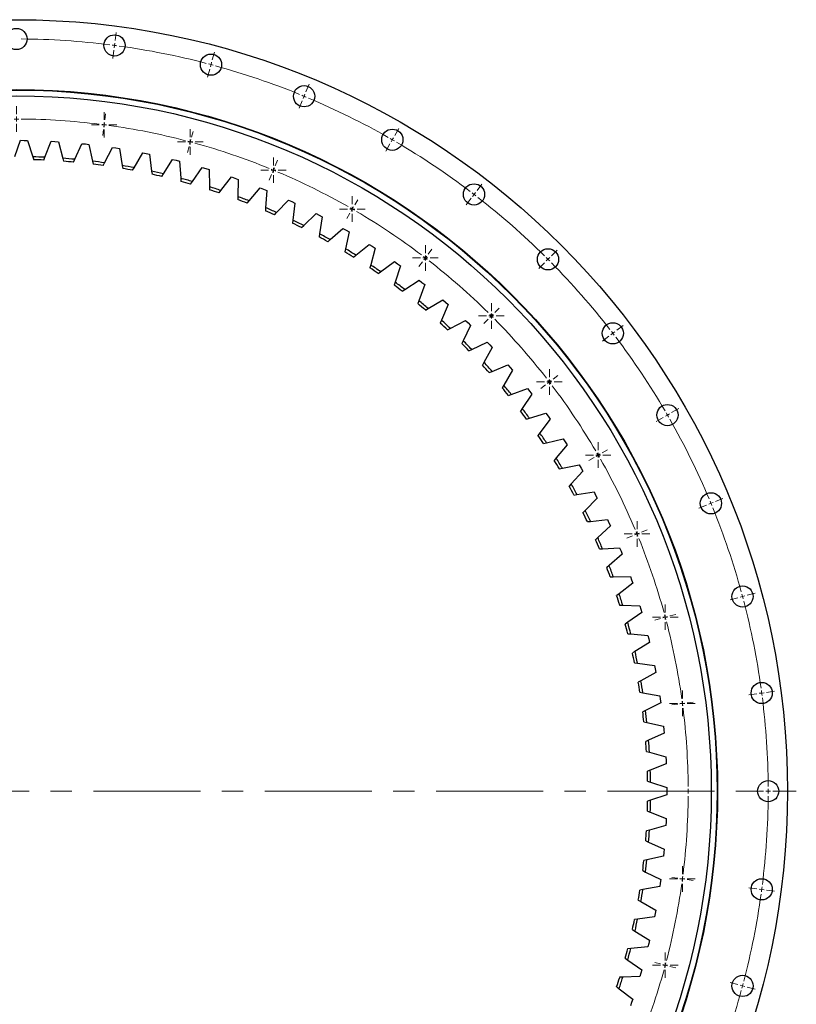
# Model space of a CAD drawing. Header units: millimetres. Extents: x 488 to 8520, y 6652 to 12890.
# Tile 3 of 16: x 2206 to 3012, y 7711 to 8732. Entities that reach past the tile are written whole.
import ezdxf

# ---------------------------------------------------------------- set-up
doc = ezdxf.new("R2010")
doc.units = ezdxf.units.MM
doc.header["$LTSCALE"] = 50
doc.linetypes.add('CENTER', pattern=[10.16, 6.35, -1.27, 1.27, -1.27])

# ---------------------------------------------------------------- blocks, each defined once
blk = doc.blocks.new('SW_CENTERMARKSYMBOL_54')
at = {"color": 0, "linetype": 'Continuous', "lineweight": 18}
for p, q in [((0, 5), (0, 13.25)), ((-5, 0), (-13.25, 0)), ((0, 0), (-2.5, 0)), ((0, 0), (0, 2.5)), ((0, 0), (0, -2.5)), ((0, 0), (2.5, 0)), ((5, 0), (13.25, 0)), ((0, -5), (0, -13.25))]:
    blk.add_line(p, q, dxfattribs=at)
blk = doc.blocks.new('SW_CENTERMARKSYMBOL_55')
at = {"color": 0, "linetype": 'Continuous', "lineweight": 18}
for p, q in [((0, 5), (0, 13.25)), ((-5, 0), (-13.25, 0)), ((0, 0), (-2.5, 0)), ((0, 0), (0, 2.5)), ((0, 0), (0, -2.5)), ((0, 0), (2.5, 0)), ((5, 0), (13.25, 0)), ((0, -5), (0, -13.25))]:
    blk.add_line(p, q, dxfattribs=at)
blk = doc.blocks.new('SW_CENTERMARKSYMBOL_56')
at = {"color": 0, "linetype": 'Continuous', "lineweight": 18}
for p, q in [((0, 5), (0, 13.25)), ((-5, 0), (-13.25, 0)), ((0, 0), (-2.5, 0)), ((0, 0), (0, 2.5)), ((0, 0), (0, -2.5)), ((0, 0), (2.5, 0)), ((5, 0), (13.25, 0)), ((0, -5), (0, -13.25))]:
    blk.add_line(p, q, dxfattribs=at)
blk = doc.blocks.new('SW_CENTERMARKSYMBOL_57')
at = {"color": 0, "linetype": 'Continuous', "lineweight": 18}
for p, q in [((0, 5), (0, 13.25)), ((-5, 0), (-13.25, 0)), ((0, 0), (-2.5, 0)), ((0, 0), (0, 2.5)), ((0, 0), (0, -2.5)), ((0, 0), (2.5, 0)), ((5, 0), (13.25, 0)), ((0, -5), (0, -13.25))]:
    blk.add_line(p, q, dxfattribs=at)
blk = doc.blocks.new('SW_CENTERMARKSYMBOL_58')
at = {"color": 0, "linetype": 'Continuous', "lineweight": 18}
for p, q in [((0, 5), (0, 13.25)), ((-5, 0), (-13.25, 0)), ((0, 0), (-2.5, 0)), ((0, 0), (0, 2.5)), ((0, 0), (0, -2.5)), ((0, 0), (2.5, 0)), ((5, 0), (13.25, 0)), ((0, -5), (0, -13.25))]:
    blk.add_line(p, q, dxfattribs=at)
blk = doc.blocks.new('SW_CENTERMARKSYMBOL_59')
at = {"color": 0, "linetype": 'Continuous', "lineweight": 18}
for p, q in [((0, 5), (0, 13.25)), ((-5, 0), (-13.25, 0)), ((0, 0), (-2.5, 0)), ((0, 0), (0, 2.5)), ((0, 0), (0, -2.5)), ((0, 0), (2.5, 0)), ((5, 0), (13.25, 0)), ((0, -5), (0, -13.25))]:
    blk.add_line(p, q, dxfattribs=at)
blk = doc.blocks.new('SW_CENTERMARKSYMBOL_75')
at = {"color": 0, "linetype": 'Continuous', "lineweight": 18}
for p, q in [((0, 5), (0, 13.25)), ((-5, 0), (-13.25, 0)), ((0, 0), (-2.5, 0)), ((0, 0), (0, 2.5)), ((0, 0), (0, -2.5)), ((0, 0), (2.5, 0)), ((5, 0), (13.25, 0)), ((0, -5), (0, -13.25))]:
    blk.add_line(p, q, dxfattribs=at)
blk = doc.blocks.new('SW_CENTERMARKSYMBOL_76')
at = {"color": 0, "linetype": 'Continuous', "lineweight": 18}
for p, q in [((0, 5), (0, 13.25)), ((-5, 0), (-13.25, 0)), ((0, 0), (-2.5, 0)), ((0, 0), (0, 2.5)), ((0, 0), (0, -2.5)), ((0, 0), (2.5, 0)), ((5, 0), (13.25, 0)), ((0, -5), (0, -13.25))]:
    blk.add_line(p, q, dxfattribs=at)
blk = doc.blocks.new('SW_CENTERMARKSYMBOL_77')
at = {"color": 0, "linetype": 'Continuous', "lineweight": 18}
for p, q in [((0, 5), (0, 13.25)), ((-5, 0), (-13.25, 0)), ((0, 0), (-2.5, 0)), ((0, 0), (0, 2.5)), ((0, 0), (0, -2.5)), ((0, 0), (2.5, 0)), ((5, 0), (13.25, 0)), ((0, -5), (0, -13.25))]:
    blk.add_line(p, q, dxfattribs=at)
blk = doc.blocks.new('SW_CENTERMARKSYMBOL_78')
at = {"color": 0, "linetype": 'Continuous', "lineweight": 18}
for p, q in [((0, 5), (0, 13.25)), ((-5, 0), (-13.25, 0)), ((0, 0), (-2.5, 0)), ((0, 0), (0, 2.5)), ((0, 0), (0, -2.5)), ((0, 0), (2.5, 0)), ((5, 0), (13.25, 0)), ((0, -5), (0, -13.25))]:
    blk.add_line(p, q, dxfattribs=at)
blk = doc.blocks.new('SW_CENTERMARKSYMBOL_79')
at = {"color": 0, "linetype": 'Continuous', "lineweight": 18}
for p, q in [((0, 5), (0, 13.25)), ((-5, 0), (-13.25, 0)), ((0, 0), (-2.5, 0)), ((0, 0), (0, 2.5)), ((0, 0), (0, -2.5)), ((0, 0), (2.5, 0)), ((5, 0), (13.25, 0)), ((0, -5), (0, -13.25))]:
    blk.add_line(p, q, dxfattribs=at)
blk = doc.blocks.new('SW_CENTERMARKSYMBOL_80')
at = {"color": 0, "linetype": 'Continuous', "lineweight": 18}
for p, q in [((0, 5), (0, 13.25)), ((-5, 0), (-13.25, 0)), ((0, 0), (-2.5, 0)), ((0, 0), (0, 2.5)), ((0, 0), (0, -2.5)), ((0, 0), (2.5, 0)), ((5, 0), (13.25, 0)), ((0, -5), (0, -13.25))]:
    blk.add_line(p, q, dxfattribs=at)
blk = doc.blocks.new('SW_CENTERMARKSYMBOL_81')
at = {"color": 0, "linetype": 'Continuous', "lineweight": 18}
for p, q in [((0, 5), (0, 13.25)), ((-5, 0), (-13.25, 0)), ((0, 0), (-2.5, 0)), ((0, 0), (0, 2.5)), ((0, 0), (0, -2.5)), ((0, 0), (2.5, 0)), ((5, 0), (13.25, 0)), ((0, -5), (0, -13.25))]:
    blk.add_line(p, q, dxfattribs=at)
blk = doc.blocks.new('SW_CENTERMARKSYMBOL_96')
at = {"color": 0, "linetype": 'Continuous', "lineweight": 18}
for p, q in [((0, 5), (0, 13.25)), ((-5, 0), (-13.25, 0)), ((0, 0), (-2.5, 0)), ((0, 0), (0, 2.5)), ((0, 0), (0, -2.5)), ((0, 0), (2.5, 0)), ((5, 0), (13.25, 0)), ((0, -5), (0, -13.25))]:
    blk.add_line(p, q, dxfattribs=at)
blk = doc.blocks.new('SW_CENTERMARKSYMBOL_97')
at = {"color": 0, "linetype": 'Continuous', "lineweight": 18}
for p, q in [((0, 5), (0, 13.25)), ((-5, 0), (-13.25, 0)), ((0, 0), (-2.5, 0)), ((0, 0), (0, 2.5)), ((0, 0), (0, -2.5)), ((0, 0), (2.5, 0)), ((5, 0), (13.25, 0)), ((0, -5), (0, -13.25))]:
    blk.add_line(p, q, dxfattribs=at)

msp = doc.modelspace()

# ---------------------------------------------------------------- linework, layer by layer
at = {"color": 0, "linetype": 'Continuous', "lineweight": 18}
for p, q in [((2305, 8710.6), (2306.1, 8719)), ((2303.6, 8700.6), (2302.5, 8692.2)), ((2304.3, 8705.6), (2304, 8703.1)), ((2304.3, 8705.6), (2304.6, 8708.1)), ((2405.7, 8690.5), (2407.9, 8698.7)), ((2403.1, 8680.9), (2400.9, 8672.7)), ((2404.4, 8685.7), (2403.7, 8683.3)), ((2404.4, 8685.7), (2405, 8688.1)), ((2502.9, 8657.5), (2506.1, 8665.4)), ((2499.1, 8648.3), (2495.8, 8640.4)), ((2501, 8652.9), (2500, 8650.6)), ((2501, 8652.9), (2501.9, 8655.2)), ((2294.1, 8628.3), (2294.9, 8634.5)), ((2292.8, 8618.4), (2292, 8612.2)), ((2293.5, 8623.3), (2293.1, 8620.8)), ((2293.5, 8623.3), (2293.8, 8625.8)), ((2595, 8612.1), (2599.2, 8619.5)), ((2382.9, 8605.5), (2383.5, 8607.9)), ((2384.2, 8610.4), (2385.8, 8616.4)), ((2592.5, 8607.8), (2591.2, 8605.6)), ((2592.5, 8607.8), (2593.7, 8609.9)), ((2381.6, 8600.7), (2380, 8594.7)), ((2382.9, 8605.5), (2382.2, 8603.1)), ((2590, 8603.4), (2585.7, 8596.1)), ((2471.1, 8580.8), (2473.5, 8586.6)), ((2469.2, 8576.2), (2468.3, 8573.9)), ((2469.2, 8576.2), (2470.2, 8578.5)), ((2467.3, 8571.6), (2464.9, 8565.8)), ((2680.4, 8555.1), (2685.5, 8561.8)), ((2553.5, 8540.2), (2556.6, 8545.6)), ((2674.3, 8547.1), (2669.1, 8540.4)), ((2677.3, 8551.1), (2675.8, 8549.1)), ((2677.3, 8551.1), (2678.8, 8553.1)), ((2551, 8535.9), (2549.7, 8533.7)), ((2551, 8535.9), (2552.2, 8538.1)), ((2548.5, 8531.6), (2545.4, 8526.2)), ((2626.8, 8485.2), (2625.3, 8483.3)), ((2626.8, 8485.2), (2628.3, 8487.2)), ((2629.8, 8489.2), (2633.6, 8494.2)), ((2754, 8483.8), (2755.8, 8485.6)), ((2757.6, 8487.4), (2763.6, 8493.4)), ((2623.8, 8481.3), (2619.9, 8476.3)), ((2750.5, 8480.3), (2744.5, 8474.3)), ((2754, 8483.8), (2752.3, 8482.1)), ((2695.3, 8425.1), (2693.6, 8423.4)), ((2695.3, 8425.1), (2697.1, 8426.9)), ((2698.9, 8428.7), (2703.3, 8433.1)), ((2691.8, 8421.6), (2687.4, 8417.2)), ((2825.3, 8410.2), (2832, 8415.3)), ((2817.3, 8404.1), (2810.6, 8398.9)), ((2821.3, 8407.1), (2819.3, 8405.6)), ((2821.3, 8407.1), (2823.3, 8408.6)), ((2759.4, 8359.6), (2764.4, 8363.4)), ((2751.5, 8353.5), (2746.5, 8349.7)), ((2755.5, 8356.6), (2753.5, 8355.1)), ((2755.5, 8356.6), (2757.4, 8358.1)), ((2878, 8322.3), (2875.8, 8321)), ((2878, 8322.3), (2880.2, 8323.5)), ((2882.3, 8324.8), (2889.7, 8329)), ((2873.7, 8319.8), (2866.3, 8315.5)), ((2806.1, 8280.8), (2803.9, 8279.5)), ((2806.1, 8280.8), (2808.3, 8282)), ((2810.4, 8283.3), (2815.9, 8286.4)), ((2801.8, 8278.3), (2796.4, 8275.2)), ((2923.1, 8230.8), (2920.8, 8229.8)), ((2923.1, 8230.8), (2925.4, 8231.7)), ((2927.7, 8232.7), (2935.6, 8235.9)), ((2918.5, 8228.9), (2910.6, 8225.6)), ((2846.4, 8199), (2844.1, 8198.1)), ((2846.4, 8199), (2848.7, 8200)), ((2851.1, 8200.9), (2856.8, 8203.3)), ((2841.8, 8197.1), (2836, 8194.7)), ((2960.7, 8135.5), (2969, 8137.7)), ((2951.1, 8132.9), (2942.9, 8130.7)), ((2955.9, 8134.2), (2953.5, 8133.5)), ((2955.9, 8134.2), (2958.3, 8134.8)), ((2870.9, 8111.4), (2864.9, 8109.8)), ((2875.7, 8112.7), (2873.3, 8112)), ((2875.7, 8112.7), (2878.2, 8113.3)), ((2880.6, 8114), (2886.6, 8115.6)), ((2980.8, 8034.7), (2989.2, 8035.9)), ((2970.9, 8033.4), (2962.4, 8032.3)), ((2975.8, 8034.1), (2973.3, 8033.8)), ((2975.8, 8034.1), (2978.3, 8034.4)), ((2888.6, 8022.6), (2882.4, 8021.8)), ((2893.5, 8023.3), (2891, 8022.9)), ((2893.5, 8023.3), (2896, 8023.6)), ((2898.5, 8023.9), (2904.7, 8024.7)), ((2894.5, 7932.3), (2888.2, 7932.3)), ((2899.5, 7932.3), (2897, 7932.3)), ((2899.5, 7932.3), (2902, 7932.3)), ((2904.5, 7932.3), (2910.7, 7932.3)), ((2977.5, 7932.3), (2969, 7932.3)), ((2982.5, 7932.3), (2980, 7932.3)), ((2982.5, 7932.3), (2985, 7932.3)), ((2987.5, 7932.3), (2996, 7932.3)), ((2888.6, 7842), (2882.4, 7842.8)), ((2893.5, 7841.3), (2891, 7841.6)), ((2893.5, 7841.3), (2896, 7841)), ((2898.5, 7840.7), (2904.7, 7839.8)), ((2970.9, 7831.1), (2962.4, 7832.2)), ((2975.8, 7830.5), (2973.3, 7830.8)), ((2975.8, 7830.5), (2978.3, 7830.1)), ((2980.8, 7829.8), (2989.2, 7828.7)), ((2870.9, 7753.2), (2864.9, 7754.8)), ((2875.7, 7751.9), (2873.3, 7752.5)), ((2875.7, 7751.9), (2878.2, 7751.2)), ((2880.6, 7750.6), (2886.6, 7749)), ((2951.1, 7731.7), (2942.9, 7733.9)), ((2955.9, 7730.4), (2953.5, 7731)), ((2955.9, 7730.4), (2958.3, 7729.8)), ((2960.7, 7729.1), (2969, 7726.9))]:
    msp.add_line(p, q, dxfattribs=at)
at = {"color": 7, "linetype": 'Continuous', "lineweight": 25}
for p, q in [((2201, 8590.3), (2206.8, 8607.2)), ((2206.8, 8607.2), (2210.5, 8607.1)), ((2210.5, 8607.1), (2214.1, 8607.1)), ((2214.1, 8607.1), (2219.5, 8590.1)), ((2232.1, 8589.6), (2238.6, 8606.2)), ((2238.6, 8606.2), (2242.3, 8606)), ((2242.3, 8606), (2246, 8605.8)), ((2246, 8605.8), (2250.6, 8588.5)), ((2263.1, 8587.5), (2270.4, 8603.7)), ((2270.4, 8603.7), (2274.1, 8603.4)), ((2274.1, 8603.4), (2277.8, 8603)), ((2277.8, 8603), (2281.5, 8585.5)), ((2293.9, 8583.9), (2302.1, 8599.8)), ((2302.1, 8599.8), (2305.7, 8599.3)), ((2305.7, 8599.3), (2309.3, 8598.7)), ((2309.3, 8598.7), (2312.3, 8581.1)), ((2219.5, 8590.1), (2220.5, 8587)), ((2230.9, 8586.7), (2232.1, 8589.6)), ((2250.6, 8588.5), (2251.4, 8585.5)), ((2261.8, 8584.6), (2263.1, 8587.5)), ((2324.6, 8578.8), (2333.5, 8594.3)), ((2333.5, 8594.3), (2337.1, 8593.6)), ((2337.1, 8593.6), (2340.7, 8592.9)), ((2340.7, 8592.9), (2342.8, 8575.1)), ((2355, 8572.4), (2364.6, 8587.4)), ((2364.6, 8587.4), (2368.2, 8586.5)), ((2368.2, 8586.5), (2371.7, 8585.6)), ((2281.5, 8585.5), (2282.2, 8582.4)), ((2292.5, 8581.1), (2293.9, 8583.9)), ((2312.3, 8581.1), (2312.8, 8577.9)), ((2323, 8576.1), (2324.6, 8578.8)), ((2371.7, 8585.6), (2373, 8567.8)), ((2385.1, 8564.4), (2395.3, 8579)), ((2395.3, 8579), (2398.9, 8578)), ((2398.9, 8578), (2402.4, 8576.9)), ((2402.4, 8576.9), (2402.8, 8559)), ((2342.8, 8575.1), (2343.2, 8572)), ((2353.3, 8569.7), (2355, 8572.4)), ((2373, 8567.8), (2373.2, 8564.6)), ((2414.7, 8555.1), (2425.7, 8569.2)), ((2425.7, 8569.2), (2429.2, 8568)), ((2429.2, 8568), (2432.6, 8566.7)), ((2432.6, 8566.7), (2432.2, 8548.9)), ((2383.2, 8561.8), (2385.1, 8564.4)), ((2402.8, 8559), (2402.9, 8555.9)), ((2443.9, 8544.4), (2455.5, 8558)), ((2455.5, 8558), (2458.9, 8556.6)), ((2458.9, 8556.6), (2462.3, 8555.2)), ((2412.8, 8552.6), (2414.7, 8555.1)), ((2432.2, 8548.9), (2432.1, 8545.7)), ((2462.3, 8555.2), (2461.1, 8537.3)), ((2441.8, 8542), (2443.9, 8544.4)), ((2461.1, 8537.3), (2460.8, 8534.2)), ((2472.5, 8532.3), (2484.8, 8545.3)), ((2484.8, 8545.3), (2488.1, 8543.8)), ((2488.1, 8543.8), (2491.5, 8542.2)), ((2491.5, 8542.2), (2489.3, 8524.5)), ((2470.3, 8530), (2472.5, 8532.3)), ((2500.6, 8518.9), (2513.4, 8531.3)), ((2513.4, 8531.3), (2516.7, 8529.6)), ((2516.7, 8529.6), (2519.9, 8527.9)), ((2519.9, 8527.9), (2517, 8510.3)), ((2489.3, 8524.5), (2489, 8521.3)), ((2498.3, 8516.7), (2500.6, 8518.9)), ((2527.9, 8504.2), (2541.3, 8515.9)), ((2541.3, 8515.9), (2544.5, 8514.1)), ((2517, 8510.3), (2516.5, 8507.1)), ((2547.7, 8512.2), (2543.9, 8494.8)), ((2544.5, 8514.1), (2547.7, 8512.2)), ((2525.5, 8502.1), (2527.9, 8504.2)), ((2543.9, 8494.8), (2543.3, 8491.7)), ((2554.6, 8488.2), (2568.5, 8499.3)), ((2568.5, 8499.3), (2571.6, 8497.3)), ((2574.7, 8495.3), (2570.1, 8478)), ((2571.6, 8497.3), (2574.7, 8495.3)), ((2552.1, 8486.2), (2554.6, 8488.2)), ((2570.1, 8478), (2569.3, 8474.9)), ((2580.4, 8470.9), (2594.9, 8481.4)), ((2594.9, 8481.4), (2597.9, 8479.2)), ((2600.9, 8477), (2595.5, 8460)), ((2597.9, 8479.2), (2600.9, 8477)), ((2577.9, 8469), (2580.4, 8470.9)), ((2595.5, 8460), (2594.5, 8457)), ((2605.4, 8452.5), (2620.4, 8462.2)), ((2626.2, 8457.6), (2620, 8440.9)), ((2620.4, 8462.2), (2623.3, 8459.9)), ((2623.3, 8459.9), (2626.2, 8457.6)), ((2602.8, 8450.7), (2605.4, 8452.5)), ((2620, 8440.9), (2618.9, 8437.9)), ((2629.6, 8432.9), (2644.9, 8441.9)), ((2650.5, 8437), (2643.5, 8420.6)), ((2644.9, 8441.9), (2647.7, 8439.5)), ((2647.7, 8439.5), (2650.5, 8437)), ((2626.8, 8431.2), (2629.6, 8432.9)), ((2643.5, 8420.6), (2642.3, 8417.7)), ((2652.7, 8412.1), (2668.5, 8420.4)), ((2673.8, 8415.3), (2666.1, 8399.2)), ((2668.5, 8420.4), (2671.2, 8417.9)), ((2671.2, 8417.9), (2673.8, 8415.3)), ((2649.9, 8410.6), (2652.7, 8412.1)), ((2666.1, 8399.2), (2664.7, 8396.4)), ((2674.9, 8390.3), (2691.1, 8397.9)), ((2696.1, 8392.5), (2687.6, 8376.8)), ((2691.1, 8397.9), (2693.6, 8395.2)), ((2693.6, 8395.2), (2696.1, 8392.5)), ((2672, 8389), (2674.9, 8390.3)), ((2687.6, 8376.8), (2686.1, 8374)), ((2696, 8367.5), (2712.5, 8374.3)), ((2712.5, 8374.3), (2714.9, 8371.5)), ((2693.1, 8366.3), (2696, 8367.5)), ((2717.3, 8368.7), (2708.1, 8353.4)), ((2714.9, 8371.5), (2717.3, 8368.7)), ((2708.1, 8353.4), (2706.4, 8350.7)), ((2713, 8342.6), (2716, 8343.7)), ((2716, 8343.7), (2732.8, 8349.7)), ((2737.3, 8343.9), (2727.4, 8329.1)), ((2732.8, 8349.7), (2735.1, 8346.8)), ((2735.1, 8346.8), (2737.3, 8343.9)), ((2727.4, 8329.1), (2725.6, 8326.4)), ((2734.8, 8319), (2751.9, 8324.2)), ((2751.9, 8324.2), (2754.1, 8321.2)), ((2754.1, 8321.2), (2756.2, 8318.2)), ((2731.8, 8318.1), (2734.8, 8319)), ((2756.2, 8318.2), (2745.5, 8303.8)), ((2745.5, 8303.8), (2743.7, 8301.3)), ((2749.4, 8292.7), (2752.5, 8293.4)), ((2752.5, 8293.4), (2769.8, 8297.8)), ((2773.8, 8291.6), (2762.5, 8277.8)), ((2769.8, 8297.8), (2771.8, 8294.7)), ((2771.8, 8294.7), (2773.8, 8291.6)), ((2762.5, 8277.8), (2760.5, 8275.3)), ((2769, 8267.1), (2786.4, 8270.6)), ((2786.4, 8270.6), (2788.3, 8267.4)), ((2765.8, 8266.4), (2769, 8267.1)), ((2790.1, 8264.2), (2778.2, 8250.9)), ((2788.3, 8267.4), (2790.1, 8264.2)), ((2778.2, 8250.9), (2776.1, 8248.6)), ((2781, 8239.4), (2784.1, 8239.9)), ((2784.1, 8239.9), (2801.8, 8242.7)), ((2801.8, 8242.7), (2803.5, 8239.4)), ((2803.5, 8239.4), (2805.1, 8236.1)), ((2805.1, 8236.1), (2792.6, 8223.4)), ((2792.6, 8223.4), (2790.3, 8221.1)), ((2794.9, 8211.8), (2798, 8212.1)), ((2798, 8212.1), (2815.8, 8214)), ((2815.8, 8214), (2817.3, 8210.7)), ((2817.3, 8210.7), (2818.8, 8207.3)), ((2818.8, 8207.3), (2805.7, 8195.2)), ((2805.7, 8195.2), (2803.3, 8193.1)), ((2807.4, 8183.5), (2810.6, 8183.7)), ((2810.6, 8183.7), (2828.4, 8184.7)), ((2828.4, 8184.7), (2829.8, 8181.3)), ((2829.8, 8181.3), (2831.1, 8177.9)), ((2831.1, 8177.9), (2817.4, 8166.4)), ((2817.4, 8166.4), (2815, 8164.4)), ((2818.6, 8154.7), (2821.8, 8154.7)), ((2821.8, 8154.7), (2839.6, 8154.9)), ((2842, 8147.9), (2827.8, 8137.1)), ((2839.6, 8154.9), (2840.8, 8151.4)), ((2840.8, 8151.4), (2842, 8147.9)), ((2827.8, 8137.1), (2825.3, 8135.2)), ((2828.4, 8125.3), (2831.6, 8125.2)), ((2831.6, 8125.2), (2849.4, 8124.6)), ((2851.5, 8117.5), (2836.8, 8107.4)), ((2849.4, 8124.6), (2850.5, 8121)), ((2850.5, 8121), (2851.5, 8117.5)), ((2836.8, 8107.4), (2834.1, 8105.6)), ((2836.8, 8095.5), (2840, 8095.3)), ((2840, 8095.3), (2857.8, 8093.8)), ((2859.5, 8086.6), (2844.3, 8077.2)), ((2857.8, 8093.8), (2858.7, 8090.2)), ((2858.7, 8090.2), (2859.5, 8086.6)), ((2844.3, 8077.2), (2841.6, 8075.6)), ((2843.8, 8065.4), (2847, 8065)), ((2847, 8065), (2864.7, 8062.7)), ((2864.7, 8062.7), (2865.4, 8059.1)), ((2865.4, 8059.1), (2866.1, 8055.4)), ((2850.5, 8046.8), (2847.7, 8045.2)), ((2866.1, 8055.4), (2850.5, 8046.8)), ((2849.4, 8035), (2852.5, 8034.4)), ((2852.5, 8034.4), (2870.1, 8031.3)), ((2870.1, 8031.3), (2870.6, 8027.6)), ((2870.6, 8027.6), (2871.1, 8024)), ((2855.1, 8016), (2852.3, 8014.6)), ((2871.1, 8024), (2855.1, 8016)), ((2853.5, 8004.3), (2856.6, 8003.6)), ((2856.6, 8003.6), (2874, 7999.6)), ((2874, 7999.6), (2874.4, 7996)), ((2874.4, 7996), (2874.7, 7992.3)), ((2858.4, 7985.1), (2855.5, 7983.8)), ((2874.7, 7992.3), (2858.4, 7985.1)), ((2856.2, 7973.5), (2859.3, 7972.6)), ((2859.3, 7972.6), (2876.4, 7967.8)), ((2876.4, 7967.8), (2876.6, 7964.2)), ((2876.6, 7964.2), (2876.8, 7960.5)), ((2860.1, 7954.1), (2857.2, 7952.9)), ((2876.8, 7960.5), (2860.1, 7954.1)), ((2857.4, 7942.6), (2860.4, 7941.6)), ((2860.4, 7941.6), (2877.4, 7936)), ((2877.4, 7936), (2877.4, 7932.3)), ((2860.4, 7923), (2857.4, 7922)), ((2877.4, 7928.6), (2860.4, 7923)), ((2877.4, 7932.3), (2877.4, 7928.6)), ((2857.2, 7911.6), (2860.1, 7910.5)), ((2860.1, 7910.5), (2876.8, 7904.1)), ((2876.8, 7904.1), (2876.6, 7900.4)), ((2876.4, 7896.7), (2859.3, 7891.9)), ((2876.6, 7900.4), (2876.4, 7896.7)), ((2859.3, 7891.9), (2856.2, 7891.1)), ((2855.5, 7880.7), (2858.4, 7879.4)), ((2858.4, 7879.4), (2874.7, 7872.3)), ((2874.7, 7872.3), (2874.4, 7868.6)), ((2874, 7864.9), (2856.6, 7861)), ((2874.4, 7868.6), (2874, 7864.9)), ((2856.6, 7861), (2853.5, 7860.3)), ((2852.3, 7849.9), (2855.1, 7848.5)), ((2855.1, 7848.5), (2871.1, 7840.6)), ((2870.1, 7833.3), (2852.5, 7830.2)), ((2870.6, 7836.9), (2870.1, 7833.3)), ((2871.1, 7840.6), (2870.6, 7836.9)), ((2852.5, 7830.2), (2849.4, 7829.6)), ((2847.7, 7819.3), (2850.5, 7817.8)), ((2850.5, 7817.8), (2866.1, 7809.1)), ((2864.7, 7801.9), (2847, 7799.6)), ((2865.4, 7805.5), (2864.7, 7801.9)), ((2866.1, 7809.1), (2865.4, 7805.5)), ((2847, 7799.6), (2843.8, 7799.2)), ((2841.6, 7789), (2844.3, 7787.3)), ((2844.3, 7787.3), (2859.5, 7777.9)), ((2857.8, 7770.8), (2840, 7769.3)), ((2858.7, 7774.3), (2857.8, 7770.8)), ((2859.5, 7777.9), (2858.7, 7774.3)), ((2840, 7769.3), (2836.8, 7769)), ((2834.1, 7759), (2836.8, 7757.2)), ((2836.8, 7757.2), (2851.5, 7747.1)), ((2831.6, 7739.4), (2828.4, 7739.3)), ((2849.4, 7740), (2831.6, 7739.4)), ((2850.5, 7743.5), (2849.4, 7740)), ((2851.5, 7747.1), (2850.5, 7743.5)), ((2825.3, 7729.3), (2827.8, 7727.4)), ((2827.8, 7727.4), (2842, 7716.6)), ((2840.8, 7713.1), (2839.6, 7709.7)), ((2842, 7716.6), (2840.8, 7713.1))]:
    msp.add_line(p, q, dxfattribs=at)
at = {"linetype": 'CENTER', "lineweight": 18, "ltscale": 0.35}
msp.add_line((1393.3, 7932.3), (3011.7, 7932.3), dxfattribs=at)
at = {"color": 7, "linetype": 'Continuous', "lineweight": 25}
for centre, radius in [((2202.5, 7932.3), 800), ((2202.5, 8712.3), 11), ((2304.3, 8705.6), 11), ((2404.4, 8685.7), 11), ((2202.5, 7932.3), 727.5), ((2202.5, 7932.3), 727), ((2501, 8652.9), 11), ((2202.5, 7932.3), 721), ((2592.5, 8607.8), 11), ((2677.3, 8551.1), 11), ((2754, 8483.8), 11), ((2821.3, 8407.1), 11), ((2878, 8322.3), 11), ((2923.1, 8230.8), 11), ((2955.9, 8134.2), 11), ((2975.8, 8034.1), 11), ((2982.5, 7932.3), 11), ((2975.8, 7830.5), 11), ((2955.9, 7730.4), 11)]:
    msp.add_circle(centre, radius, dxfattribs=at)
at = {"color": 0, "linetype": 'Continuous', "lineweight": 18}
for radius, start, end in [(780, 82.8673, 89.6327), (780, 82.5, 82.6836), (780, 82.3164, 82.5), (780, 75.3673, 82.1327), (780, 75, 75.1836), (780, 74.8164, 75), (780, 67.8673, 74.6327), (780, 67.5, 67.6836), (780, 67.3164, 67.5), (780, 60.3673, 67.1327), (697, 82.911, 89.589), (697, 82.5, 82.7055), (697, 82.2945, 82.5), (697, 75.411, 82.089), (780, 60, 60.1836), (780, 59.8164, 60), (697, 75, 75.2055), (697, 74.7945, 75), (697, 67.911, 74.589), (780, 52.8673, 59.6327), (697, 67.5, 67.7055), (697, 67.2945, 67.5), (697, 60.411, 67.089), (780, 52.5, 52.6836), (780, 52.3164, 52.5), (780, 45.3673, 52.1327), (697, 60, 60.2055), (697, 59.7945, 60), (697, 52.911, 59.589), (697, 52.5, 52.7055), (697, 52.2945, 52.5), (780, 45, 45.1836), (697, 45.411, 52.089), (780, 44.8164, 45), (780, 37.8673, 44.6327), (697, 45, 45.2055), (697, 44.7945, 45), (697, 37.911, 44.589), (780, 37.5, 37.6836), (780, 37.3164, 37.5), (780, 30.3673, 37.1327), (697, 37.5, 37.7055), (697, 37.2945, 37.5), (697, 30.411, 37.089), (780, 30, 30.1836), (780, 29.8164, 30), (780, 22.8673, 29.6327), (697, 30, 30.2055), (697, 29.7945, 30), (697, 22.911, 29.589), (780, 22.5, 22.6836), (780, 22.3164, 22.5), (780, 15.3673, 22.1327), (697, 22.5, 22.7055), (697, 22.2945, 22.5), (697, 15.411, 22.089), (780, 15, 15.1836), (780, 14.8164, 15), (780, 7.8673, 14.6327), (697, 15, 15.2055), (697, 14.7945, 15), (697, 7.911, 14.589), (780, 7.5, 7.6836), (697, 7.5, 7.7055), (780, 7.3164, 7.5), (780, 0.3673, 7.1327), (697, 7.2945, 7.5), (697, 0.411, 7.089), (697, 0, 0.2055), (780, 0, 0.1836), (697, 352.911, 359.589), (697, 359.7945, 0), (780, 352.8673, 359.6327), (780, 359.8164, 0), (697, 352.2945, 352.5), (697, 352.5, 352.7055), (697, 345.411, 352.089), (780, 352.5, 352.6836), (780, 345.3673, 352.1327), (780, 352.3164, 352.5), (697, 344.7945, 345), (697, 345, 345.2055), (697, 337.911, 344.589), (780, 344.8164, 345), (780, 345, 345.1836), (780, 337.8673, 344.6327)]:
    msp.add_arc((2202.5, 7932.3), radius, start, end, dxfattribs=at)
at = {"color": 7, "linetype": 'Continuous', "lineweight": 25}
for radius, start, end in [(658, 87.4248, 88.5151), (655, 87.5155, 88.4243), (658, 84.718, 85.8083), (655, 84.8087, 85.7176), (658, 82.0113, 83.1015), (655, 82.102, 83.0108), (658, 79.3045, 80.3948), (655, 79.3952, 80.304), (658, 76.5977, 77.688), (655, 76.6884, 77.5973), (658, 73.8909, 74.9812), (655, 73.9817, 74.8905), (658, 71.1842, 72.2745), (655, 71.2749, 72.1837), (655, 68.5681, 69.477), (658, 68.4774, 69.5677), (658, 65.7706, 66.8609), (655, 65.8614, 66.7702), (655, 63.1546, 64.0634), (658, 63.0639, 64.1542), (655, 60.4478, 61.3567), (658, 60.3571, 61.4474), (658, 57.6503, 58.7406), (655, 57.7411, 58.6499), (655, 55.0343, 55.9431), (658, 54.9436, 56.0339), (655, 52.3275, 53.2364), (658, 52.2368, 53.3271), (655, 49.6208, 50.5296), (658, 49.53, 50.6203), (655, 46.914, 47.8228), (658, 46.8233, 47.9136), (655, 44.2072, 45.1161), (658, 44.1165, 45.2068), (655, 41.5005, 42.4093), (658, 41.4097, 42.5), (658, 38.703, 39.7933), (655, 38.7937, 39.7025), (655, 36.0869, 36.9958), (658, 35.9962, 37.0865), (655, 33.3802, 34.289), (658, 33.2894, 34.3797), (655, 30.6734, 31.5822), (658, 30.5827, 31.673), (658, 27.8759, 28.9662), (655, 27.9666, 28.8755), (655, 25.2599, 26.1687), (658, 25.1691, 26.2594), (655, 22.5531, 23.4619), (658, 22.4624, 23.5527), (655, 19.8463, 20.7552), (658, 19.7556, 20.8459), (658, 17.0488, 18.1391), (655, 17.1396, 18.0484), (658, 14.3421, 15.4324), (655, 14.4328, 15.3416), (658, 11.6353, 12.7256), (655, 11.726, 12.6349), (658, 8.9285, 10.0188), (655, 9.0193, 9.9281), (655, 6.3125, 7.2213), (658, 6.2218, 7.3121), (658, 3.515, 4.6053), (655, 3.6057, 4.5146), (658, 0.8082, 1.8985), (655, 0.899, 1.8078), (658, 358.1015, 359.1918), (655, 358.1922, 359.101), (655, 355.4854, 356.3943), (658, 355.3947, 356.485), (655, 352.7787, 353.6875), (658, 352.6879, 353.7782), (655, 350.0719, 350.9807), (658, 349.9812, 351.0715), (655, 347.3651, 348.274), (658, 347.2744, 348.3647), (655, 344.6584, 345.5672), (658, 344.5676, 345.6579), (655, 341.9516, 342.8604), (658, 341.8609, 342.9512)]:
    msp.add_arc((2202.5, 7932.3), radius, start, end, dxfattribs=at)

# ---------------------------------------------------------------- block references
at = {"color": 7, "linetype": 'Continuous', "lineweight": 18}
for name, p in [('SW_CENTERMARKSYMBOL_59', (2202.5, 8629.3)), ('SW_CENTERMARKSYMBOL_58', (2293.5, 8623.3)), ('SW_CENTERMARKSYMBOL_57', (2382.9, 8605.5)), ('SW_CENTERMARKSYMBOL_56', (2469.2, 8576.2)), ('SW_CENTERMARKSYMBOL_55', (2551, 8535.9)), ('SW_CENTERMARKSYMBOL_54', (2626.8, 8485.2)), ('SW_CENTERMARKSYMBOL_75', (2695.3, 8425.1)), ('SW_CENTERMARKSYMBOL_76', (2755.5, 8356.6)), ('SW_CENTERMARKSYMBOL_77', (2806.1, 8280.8)), ('SW_CENTERMARKSYMBOL_78', (2846.4, 8199)), ('SW_CENTERMARKSYMBOL_79', (2875.7, 8112.7)), ('SW_CENTERMARKSYMBOL_80', (2893.5, 8023.3)), ('SW_CENTERMARKSYMBOL_81', (2899.5, 7932.3)), ('SW_CENTERMARKSYMBOL_96', (2893.5, 7841.3)), ('SW_CENTERMARKSYMBOL_97', (2875.7, 7751.9))]:
    msp.add_blockref(name, p, dxfattribs=at)

doc.saveas('drawing.dxf')
